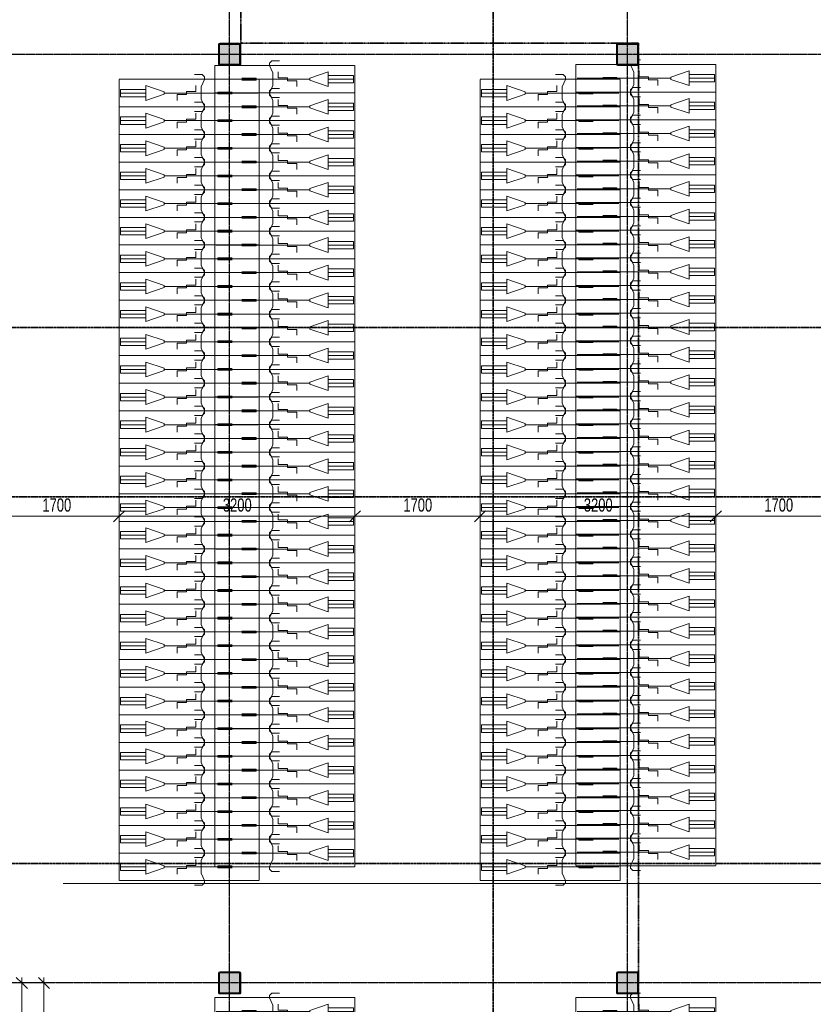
# Model space of a CAD drawing. Header units: millimetres. Extents: x -80560 to 110805, y -11020 to 52719.
# Tile 129 of 152: x 80645 to 91418, y 22310 to 35670. Entities that reach past the tile are written whole.
import ezdxf

# ---------------------------------------------------------------- set-up
doc = ezdxf.new("R2010")
doc.units = ezdxf.units.MM
for name, pattern in [('CENTER2', [20, 8, -4, 4, -4]), ('DASHDOT2', [8, 4, -2, 0, -2]), ('DASHED2', [6, 4, -2]), ('DASHED2-1', [3, 2, -1])]:
    doc.linetypes.add(name, pattern=pattern)
for name, color, linetype, lineweight in [('A-ANNO-DIMS', 211, 'Continuous', 9), ('A-ANNO-DIMS-100', 211, 'Continuous', 9), ('A-DETL', 90, 'Continuous', 18), ('A-FLOR-OVHD', 1, 'DASHED2-1', 18), ('A-GENM', 13, 'Continuous', 18), ('A-GENM-HDLN', 13, 'DASHED2-1', 18), ('G-ANNO-SYMB', 111, 'Continuous', 9), ('S-COLS', 52, 'Continuous', 18), ('S-GRID', 1, 'Continuous', 9)]:
    doc.layers.add(name, color=color, linetype=linetype, lineweight=lineweight)
doc.styles.add('Arial_6', font='arial.ttf', dxfattribs={"width": 0.7, "height": 180})
doc.dimstyles.new('n3o_1_8', dxfattribs={"dimscale": 304.8, "dimtxt": 183.646692, "dimasz": 0.492126, "dimexe": 0.246063, "dimexo": 0.0625, "dimgap": 0.032808, "dimtad": 1, "dimdec": 0, "dimdsep": 46, "dimtxsty": 'Arial_6', "dimblk1": 'OBLIQUE', "dimblk2": 'OBLIQUE', "dimsah": 1, "dimcen": 0.09, "dimdle": 0.246063, "dimazin": 0, "dimtfac": 1, "dimtdec": 4, "dimtix": 1, "dimtmove": 0, "dimatfit": 3, "dimfxl": 0.246063, "dimfxlon": 1, "dimtvp": 1, "dimtolj": 1, "dimtzin": 0, "dimarcsym": 2})
doc.dimstyles.new('n3o_1_8_3', dxfattribs={"dimscale": 304.8, "dimtxt": 183.646692, "dimasz": 0.492126, "dimexe": 0.246063, "dimexo": 0.0625, "dimgap": 0.032808, "dimtad": 1, "dimdec": 0, "dimdsep": 46, "dimtxsty": 'Arial_6', "dimblk1": 'OBLIQUE', "dimblk2": 'OBLIQUE', "dimsah": 1, "dimcen": 0.09, "dimdle": 0.246063, "dimazin": 0, "dimtfac": 1, "dimtdec": 4, "dimtix": 1, "dimtmove": 0, "dimatfit": 3, "dimfxl": 0.246063, "dimfxlon": 1, "dimtvp": 1, "dimtolj": 1, "dimtzin": 0, "dimarcsym": 2})

# ---------------------------------------------------------------- blocks, each defined once
blk = doc.blocks.new('NLRS_28_SCO_UN_staalkolom koker betongevuld_gen_CGA - kolom D-1283779-DO_00 begane grond')
at = {"layer": 'S-COLS', "lineweight": 5}
h = blk.add_hatch(dxfattribs=at)
h.set_pattern_fill('FP_174', color=256, style=0, pattern_type=2)
h.set_pattern_definition([(45, (-64000, -35200), (-99.99975, 99.99975), []), (45, (-63915, -35200), (-99.99975, 99.99975), []), (45, (-63910, -35200), (-99.99975, 99.99975), []), (45, (-63905, -35200), (-99.99975, 99.99975), []), (45, (-63900, -35200), (-99.99975, 99.99975), []), (45, (-63895, -35200), (-99.99975, 99.99975), []), (45, (-63890, -35200), (-99.99975, 99.99975), []), (45, (-63885, -35200), (-99.99975, 99.99975), [])])
h.paths.add_polyline_path([(-135, -150), (135, -150), (146, -146), (150, -135), (150, 135), (146, 146), (135, 150), (-135, 150), (-146, 146), (-150, 135), (-150, -135), (-146, -146)], flags=0)
h.paths.add_polyline_path([(130, -140), (-130, -140), (-137, -137), (-140, -130), (-140, 130), (-137, 137), (-130, 140), (130, 140), (137, 137), (140, 130), (140, -130), (137, -137)], flags=0)
at = {"layer": 'S-COLS', "lineweight": 9}
blk.add_hatch(color=256, dxfattribs=at).paths.add_polyline_path([(130, -140), (137, -137), (140, -130), (140, 130), (137, 137), (130, 140), (-130, 140), (-137, 137), (-140, 130), (-140, -130), (-137, -137), (-130, -140), (-25, -140)], flags=0)
at = {"layer": 'S-COLS'}
for p, q in [((-150, 135), (-150, -135)), ((135, 150), (-135, 150)), ((-130, 140), (130, 140)), ((150, -135), (150, 135)), ((-140, -130), (-140, 130)), ((140, 130), (140, -130)), ((-135, -150), (135, -150)), ((130, -140), (-130, -140))]:
    blk.add_line(p, q, dxfattribs=at)
at = {"layer": 'S-COLS', "lineweight": 35}
for p, q in [((130, 140), (-130, 140)), ((-140, 130), (-140, -130)), ((140, -130), (140, 130)), ((-130, -140), (130, -140))]:
    blk.add_line(p, q, dxfattribs=at)
at = {"layer": 'S-COLS'}
for centre, radius, start, end in [((-135, 135), 15, 90, 180), ((-130, 130), 10, 90, 180), ((130, 130), 10, 0, 90), ((135, 135), 15, 360, 90), ((-130, -130), 10, 180, 270), ((130, -130), 10, 270, 0), ((-135, -135), 15, 180, 270), ((135, -135), 15, 270, 360)]:
    blk.add_arc(centre, radius, start, end, dxfattribs=at)
at = {"layer": 'S-COLS', "lineweight": 35}
for centre, start, end in [((-130, 130), 90, 180), ((130, 130), 360, 90), ((-130, -130), 180, 270), ((130, -130), 270, 360)]:
    blk.add_arc(centre, 10, start, end, dxfattribs=at)
blk = doc.blocks.new('NLRS_28_SCO_UN_staalkolom koker betongevuld_gen_CGA - kolom D-1165352-DO_00 begane grond')
at = {"layer": 'S-COLS', "lineweight": 5}
h = blk.add_hatch(dxfattribs=at)
h.set_pattern_fill('FP_175', color=256, style=0, pattern_type=2)
h.set_pattern_definition([(45, (-58600, -35200), (-99.99975, 99.99975), []), (45, (-58515, -35200), (-99.99975, 99.99975), []), (45, (-58510, -35200), (-99.99975, 99.99975), []), (45, (-58505, -35200), (-99.99975, 99.99975), []), (45, (-58500, -35200), (-99.99975, 99.99975), []), (45, (-58495, -35200), (-99.99975, 99.99975), []), (45, (-58490, -35200), (-99.99975, 99.99975), []), (45, (-58485, -35200), (-99.99975, 99.99975), [])])
h.paths.add_polyline_path([(-135, -150), (135, -150), (146, -146), (150, -135), (150, 135), (146, 146), (135, 150), (-135, 150), (-146, 146), (-150, 135), (-150, -135), (-146, -146)], flags=0)
h.paths.add_polyline_path([(130, -140), (-130, -140), (-137, -137), (-140, -130), (-140, 130), (-137, 137), (-130, 140), (130, 140), (137, 137), (140, 130), (140, -130), (137, -137)], flags=0)
at = {"layer": 'S-COLS', "lineweight": 9}
blk.add_hatch(color=256, dxfattribs=at).paths.add_polyline_path([(130, -140), (137, -137), (140, -130), (140, 130), (137, 137), (130, 140), (-130, 140), (-137, 137), (-140, 130), (-140, -130), (-137, -137), (-130, -140)], flags=0)
at = {"layer": 'S-COLS'}
for p, q in [((-150, 135), (-150, -135)), ((135, 150), (-135, 150)), ((-130, 140), (130, 140)), ((150, -135), (150, 135)), ((-140, -130), (-140, 130)), ((140, 130), (140, -130)), ((-135, -150), (135, -150)), ((130, -140), (-130, -140))]:
    blk.add_line(p, q, dxfattribs=at)
at = {"layer": 'S-COLS', "lineweight": 35}
for p, q in [((130, 140), (-130, 140)), ((-140, 130), (-140, -130)), ((140, -130), (140, 130)), ((-130, -140), (130, -140))]:
    blk.add_line(p, q, dxfattribs=at)
at = {"layer": 'S-COLS'}
for centre, radius, start, end in [((-135, 135), 15, 90, 180), ((-130, 130), 10, 90, 180), ((130, 130), 10, 0, 90), ((135, 135), 15, 360, 90), ((-130, -130), 10, 180, 270), ((130, -130), 10, 270, 0), ((-135, -135), 15, 180, 270), ((135, -135), 15, 270, 360)]:
    blk.add_arc(centre, radius, start, end, dxfattribs=at)
at = {"layer": 'S-COLS', "lineweight": 35}
for centre, start, end in [((-130, 130), 90, 180), ((130, 130), 360, 90), ((-130, -130), 180, 270), ((130, -130), 270, 360)]:
    blk.add_arc(centre, 10, start, end, dxfattribs=at)
blk = doc.blocks.new('NLRS_28_SCO_UN_staalkolom koker betongevuld_gen_CGA - kolom D-V226-DO_00 begane grond')
at = {"layer": 'S-COLS', "lineweight": 5}
h = blk.add_hatch(dxfattribs=at)
h.set_pattern_fill('FP_194', color=256, style=0, pattern_type=2)
h.set_pattern_definition([(45, (-58600, -22600), (-99.99975, 99.99975), []), (45, (-58515, -22600), (-99.99975, 99.99975), []), (45, (-58510, -22600), (-99.99975, 99.99975), []), (45, (-58505, -22600), (-99.99975, 99.99975), []), (45, (-58500, -22600), (-99.99975, 99.99975), []), (45, (-58495, -22600), (-99.99975, 99.99975), []), (45, (-58490, -22600), (-99.99975, 99.99975), []), (45, (-58485, -22600), (-99.99975, 99.99975), [])])
h.paths.add_polyline_path([(135, -150), (146, -146), (150, -135), (150, 135), (146, 146), (135, 150), (-135, 150), (-146, 146), (-150, 135), (-150, -135), (-146, -146), (-135, -150)], flags=0)
h.paths.add_polyline_path([(130, -140), (-130, -140), (-137, -137), (-140, -130), (-140, 130), (-137, 137), (-130, 140), (130, 140), (137, 137), (140, 130), (140, -130), (137, -137)], flags=0)
at = {"layer": 'S-COLS', "lineweight": 9}
blk.add_hatch(color=256, dxfattribs=at).paths.add_polyline_path([(130, -140), (137, -137), (140, -130), (140, 130), (137, 137), (130, 140), (-130, 140), (-137, 137), (-140, 130), (-140, -130), (-137, -137), (-130, -140)], flags=0)
at = {"layer": 'S-COLS'}
for p, q in [((-150, 135), (-150, -135)), ((135, 150), (-135, 150)), ((-130, 140), (130, 140)), ((150, -135), (150, 135)), ((-140, -130), (-140, 130)), ((140, 130), (140, -130)), ((-135, -150), (135, -150)), ((130, -140), (-130, -140))]:
    blk.add_line(p, q, dxfattribs=at)
at = {"layer": 'S-COLS', "lineweight": 35}
for p, q in [((130, 140), (-130, 140)), ((-140, 130), (-140, -130)), ((140, -130), (140, 130)), ((-130, -140), (130, -140))]:
    blk.add_line(p, q, dxfattribs=at)
at = {"layer": 'S-COLS'}
for centre, radius, start, end in [((-135, 135), 15, 90, 180), ((-130, 130), 10, 90, 180), ((130, 130), 10, 0, 90), ((135, 135), 15, 360, 90), ((-130, -130), 10, 180, 270), ((130, -130), 10, 270, 0), ((-135, -135), 15, 180, 270), ((135, -135), 15, 270, 360)]:
    blk.add_arc(centre, radius, start, end, dxfattribs=at)
at = {"layer": 'S-COLS', "lineweight": 35}
for centre, start, end in [((-130, 130), 90, 180), ((130, 130), 360, 90), ((-130, -130), 180, 270), ((130, -130), 270, 360)]:
    blk.add_arc(centre, 10, start, end, dxfattribs=at)
blk = doc.blocks.new('NLRS_28_SCO_UN_staalkolom koker betongevuld_gen_CGA - kolom D-V227-DO_00 begane grond')
at = {"layer": 'S-COLS', "lineweight": 5}
h = blk.add_hatch(dxfattribs=at)
h.set_pattern_fill('FP_195', color=256, style=0, pattern_type=2)
h.set_pattern_definition([(45, (-64000, -22600), (-99.99975, 99.99975), []), (45, (-63915, -22600), (-99.99975, 99.99975), []), (45, (-63910, -22600), (-99.99975, 99.99975), []), (45, (-63905, -22600), (-99.99975, 99.99975), []), (45, (-63900, -22600), (-99.99975, 99.99975), []), (45, (-63895, -22600), (-99.99975, 99.99975), []), (45, (-63890, -22600), (-99.99975, 99.99975), []), (45, (-63885, -22600), (-99.99975, 99.99975), [])])
h.paths.add_polyline_path([(-135, -150), (135, -150), (146, -146), (150, -135), (150, 135), (146, 146), (135, 150), (-135, 150), (-146, 146), (-150, 135), (-150, -135), (-146, -146)], flags=0)
h.paths.add_polyline_path([(-130, -140), (-137, -137), (-140, -130), (-140, 130), (-137, 137), (-130, 140), (130, 140), (137, 137), (140, 130), (140, -130), (137, -137), (130, -140), (-25, -140)], flags=0)
at = {"layer": 'S-COLS', "lineweight": 9}
blk.add_hatch(color=256, dxfattribs=at).paths.add_polyline_path([(-25, -140), (130, -140), (137, -137), (140, -130), (140, 130), (137, 137), (130, 140), (-130, 140), (-137, 137), (-140, 130), (-140, -130), (-137, -137), (-130, -140)], flags=0)
at = {"layer": 'S-COLS'}
for p, q in [((-150, 135), (-150, -135)), ((135, 150), (-135, 150)), ((-130, 140), (130, 140)), ((150, -135), (150, 135)), ((-140, -130), (-140, 130)), ((140, 130), (140, -130)), ((-135, -150), (135, -150)), ((130, -140), (-130, -140))]:
    blk.add_line(p, q, dxfattribs=at)
at = {"layer": 'S-COLS', "lineweight": 35}
for p, q in [((130, 140), (-130, 140)), ((-140, 130), (-140, -130)), ((140, -130), (140, 130)), ((-130, -140), (130, -140))]:
    blk.add_line(p, q, dxfattribs=at)
at = {"layer": 'S-COLS'}
for centre, radius, start, end in [((-135, 135), 15, 90, 180), ((-130, 130), 10, 90, 180), ((130, 130), 10, 0, 90), ((135, 135), 15, 360, 90), ((-130, -130), 10, 180, 270), ((130, -130), 10, 270, 0), ((-135, -135), 15, 180, 270), ((135, -135), 15, 270, 360)]:
    blk.add_arc(centre, radius, start, end, dxfattribs=at)
at = {"layer": 'S-COLS', "lineweight": 35}
for centre, start, end in [((-130, 130), 90, 180), ((130, 130), 360, 90), ((-130, -130), 180, 270), ((130, -130), 270, 360)]:
    blk.add_arc(centre, 10, start, end, dxfattribs=at)
blk = doc.blocks.new('19112_SW_LeonardoCollege_R2020_rvt-1-DO_00 begane grond')
at = {"color": 50, "lineweight": 9}
for name, p in [('NLRS_28_SCO_UN_staalkolom koker betongevuld_gen_CGA - kolom D-1165352-DO_00 begane grond', (58600, 35200)), ('NLRS_28_SCO_UN_staalkolom koker betongevuld_gen_CGA - kolom D-1283779-DO_00 begane grond', (64000, 35200)), ('NLRS_28_SCO_UN_staalkolom koker betongevuld_gen_CGA - kolom D-V226-DO_00 begane grond', (58600, 22600)), ('NLRS_28_SCO_UN_staalkolom koker betongevuld_gen_CGA - kolom D-V227-DO_00 begane grond', (64000, 22600))]:
    blk.add_blockref(name, p, dxfattribs=at)
blk = doc.blocks.new('00_EHA_GEN_normaal fiets_small - 00_EHA_GEN_normaal fiets_small-30428891-DO_00 begane grond')
at = {"layer": 'A-GENM'}
for p, q in [((-160, 218), (-128, 250)), ((-160, 185), (-160, 218)), ((-113, 85), (-160, 185)), ((-128, 250), (-23, 250)), ((-342, 12), (-534, 12)), ((-342, -12), (-342, 12)), ((-113, -85), (-113, 85)), ((86, 20), (86, -20)), ((211, 20), (86, 20)), ((211, 100), (211, 20)), ((388, 15), (638, 100)), ((388, -15), (388, 15)), ((638, 100), (638, -100)), ((639, 50), (982, 50)), ((982, 50), (982, -50)), ((-884, 0), (388, 0)), ((-884, 0), (388, 0)), ((-534, -12), (-342, -12)), ((-160, -185), (-113, -85)), ((-40, -20), (-40, -100)), ((86, -20), (-40, -20)), ((638, -100), (388, -15)), ((986, 0), (638, 0)), ((982, -50), (639, -50)), ((-160, -218), (-160, -185)), ((-128, -250), (-160, -218)), ((-23, -250), (-128, -250))]:
    blk.add_line(p, q, dxfattribs=at)
at = {"layer": 'A-GENM-HDLN'}
for p, q in [((-900, -188), (-900, 187)), ((1000, 187), (-900, 187)), ((1000, -188), (1000, 187)), ((-900, -188), (1000, -188))]:
    blk.add_line(p, q, dxfattribs=at)
blk = doc.blocks.new('00_EHA_GEN_normaal fiets_small - 00_EHA_GEN_normaal fiets_small-30219584-DO_00 begane grond')
at = {"layer": 'A-GENM'}
for p, q in [((-128, 250), (-160, 218)), ((-160, 218), (-160, 185)), ((-160, 185), (-113, 85)), ((-23, 250), (-128, 250)), ((-884, 0), (388, 0)), ((-884, 0), (388, 0)), ((-534, 12), (-342, 12)), ((-342, 12), (-342, -12)), ((-113, 85), (-113, -85)), ((-40, 20), (-40, 100)), ((86, 20), (-40, 20)), ((86, -20), (86, 20)), ((638, 100), (388, 15)), ((388, 15), (388, -15)), ((638, -100), (638, 100)), ((986, 0), (638, 0)), ((982, 50), (639, 50)), ((982, -50), (982, 50)), ((-342, -12), (-534, -12)), ((-113, -85), (-160, -185)), ((211, -20), (86, -20)), ((211, -100), (211, -20)), ((388, -15), (638, -100)), ((639, -50), (982, -50)), ((-160, -185), (-160, -218)), ((-160, -218), (-128, -250)), ((-128, -250), (-23, -250))]:
    blk.add_line(p, q, dxfattribs=at)
at = {"layer": 'A-GENM-HDLN'}
for p, q in [((-900, 188), (-900, -187)), ((-900, 188), (-835, 188)), ((-565, 188), (1000, 188)), ((1000, 188), (1000, -187)), ((1000, -187), (-900, -187))]:
    blk.add_line(p, q, dxfattribs=at)
blk = doc.blocks.new('00_EHA_GEN_normaal fiets_small - 00_EHA_GEN_normaal fiets_small-V31-DO_00 begane grond')
at = {"layer": 'A-GENM'}
for p, q in [((-155, 175), (-113, 85)), ((-23, 250), (-50, 250)), ((-884, 0), (388, 0)), ((-884, 0), (388, 0)), ((-534, 12), (-342, 12)), ((-342, 12), (-342, -12)), ((-113, 85), (-113, -85)), ((-40, 20), (-40, 100)), ((86, 20), (-40, 20)), ((86, -20), (86, 20)), ((638, 100), (388, 15)), ((388, 15), (388, -15)), ((638, -100), (638, 100)), ((986, 0), (638, 0)), ((982, 50), (639, 50)), ((982, -50), (982, 50)), ((-342, -12), (-534, -12)), ((-113, -85), (-160, -185)), ((211, -20), (86, -20)), ((211, -100), (211, -20)), ((388, -15), (638, -100)), ((639, -50), (982, -50)), ((-160, -185), (-160, -218)), ((-160, -218), (-128, -250)), ((-128, -250), (-23, -250))]:
    blk.add_line(p, q, dxfattribs=at)
at = {"layer": 'A-GENM-HDLN'}
for p, q in [((-900, 188), (-900, -187)), ((-900, 188), (-349, 188)), ((-51, 188), (1000, 188)), ((1000, 188), (1000, -187)), ((1000, -187), (-900, -187))]:
    blk.add_line(p, q, dxfattribs=at)
blk = doc.blocks.new('00_EHA_GEN_normaal fiets_small - 00_EHA_GEN_normaal fiets_small-V32-DO_00 begane grond')
at = {"layer": 'A-GENM'}
for p, q in [((-128, 250), (-160, 218)), ((-160, 218), (-160, 185)), ((-160, 185), (-113, 85)), ((-23, 250), (-128, 250)), ((-884, 0), (388, 0)), ((-884, 0), (388, 0)), ((-534, 12), (-342, 12)), ((-342, 12), (-342, -12)), ((-113, 85), (-113, -85)), ((-40, 20), (-40, 100)), ((86, 20), (-40, 20)), ((86, -20), (86, 20)), ((638, 100), (388, 15)), ((388, 15), (388, -15)), ((638, -100), (638, 100)), ((986, 0), (638, 0)), ((982, 50), (639, 50)), ((982, -50), (982, 50)), ((-342, -12), (-534, -12)), ((-113, -85), (-160, -185)), ((211, -20), (86, -20)), ((211, -100), (211, -20)), ((388, -15), (638, -100)), ((639, -50), (982, -50)), ((-160, -185), (-160, -218)), ((-160, -218), (-128, -250)), ((-128, -250), (-23, -250))]:
    blk.add_line(p, q, dxfattribs=at)
at = {"layer": 'A-GENM-HDLN'}
for p, q in [((-900, 188), (-900, -187)), ((-900, 188), (1000, 188)), ((1000, 188), (1000, -187)), ((1000, -187), (-900, -187))]:
    blk.add_line(p, q, dxfattribs=at)
blk = doc.blocks.new('00_EHA_GEN_normaal fiets_small - 00_EHA_GEN_normaal fiets_small-V158-DO_00 begane grond')
at = {"layer": 'A-GENM'}
for p, q in [((-141, 237), (-160, 218)), ((-160, 218), (-160, 185)), ((-160, 185), (-113, 85)), ((-23, 250), (-51, 250)), ((-884, 0), (388, 0)), ((-884, 0), (388, 0)), ((-534, 12), (-342, 12)), ((-342, 12), (-342, -12)), ((-113, 85), (-113, -85)), ((-40, 20), (-40, 100)), ((86, 20), (-40, 20)), ((86, -20), (86, 20)), ((638, 100), (388, 15)), ((388, 15), (388, -15)), ((638, -100), (638, 100)), ((986, 0), (638, 0)), ((982, 50), (639, 50)), ((982, -50), (982, 50)), ((-342, -12), (-534, -12)), ((-113, -85), (-160, -185)), ((211, -20), (86, -20)), ((211, -100), (211, -20)), ((388, -15), (638, -100)), ((639, -50), (982, -50)), ((-160, -185), (-160, -218)), ((-160, -218), (-128, -250)), ((-128, -250), (-23, -250))]:
    blk.add_line(p, q, dxfattribs=at)
at = {"layer": 'A-GENM-HDLN'}
for p, q in [((-900, 188), (-900, -187)), ((-900, 188), (1000, 188)), ((1000, 188), (1000, -187)), ((1000, -187), (-900, -187))]:
    blk.add_line(p, q, dxfattribs=at)
blk = doc.blocks.new('DIMBLOCK22-DO_00 begane grond')
at = {"layer": 'A-ANNO-DIMS-100'}
for p, q in [((80295, 28932), (80370, 29007)), ((80295, 28857), (80295, 29007)), ((81995, 28932), (82070, 29007)), ((81995, 29007), (81995, 28857)), ((81995, 28932), (81995, 29007)), ((80295, 28932), (80220, 28857)), ((80295, 28932), (81995, 28932)), ((80295, 28932), (80295, 28857)), ((81995, 28932), (81920, 28857))]:
    blk.add_line(p, q, dxfattribs=at)
at = {"layer": 'A-ANNO-DIMS-100', "color": 0, "insert": (80953, 29175), "char_height": 180, "width": 461.09, "attachment_point": 1, "line_spacing_factor": 0.941778, "style": 'Arial_6'}
blk.add_mtext('1700', dxfattribs=at)
blk = doc.blocks.new('_Oblique')
at = {"color": 0, "linetype": 'ByBlock', "lineweight": -2}
blk.add_line((-0.5, -0.5), (0.5, 0.5), dxfattribs=at)
blk = doc.blocks.new('DIMBLOCK23-DO_00 begane grond')
at = {"layer": 'A-ANNO-DIMS-100'}
for p, q in [((81995, 28932), (82070, 29007)), ((81995, 29007), (81995, 28857)), ((81995, 28932), (81995, 29007)), ((85195, 28932), (85270, 29007)), ((85195, 29007), (85195, 28857)), ((85195, 28932), (85195, 29007)), ((81995, 28932), (81920, 28857)), ((81995, 28932), (85195, 28932)), ((85195, 28932), (85120, 28857))]:
    blk.add_line(p, q, dxfattribs=at)
at = {"layer": 'A-ANNO-DIMS-100', "color": 0, "insert": (83403, 29175), "char_height": 180, "width": 461.09, "attachment_point": 1, "line_spacing_factor": 0.941778, "style": 'Arial_6'}
blk.add_mtext('3200', dxfattribs=at)
blk = doc.blocks.new('DIMBLOCK24-DO_00 begane grond')
at = {"layer": 'A-ANNO-DIMS-100'}
for p, q in [((85195, 28932), (85270, 29007)), ((85195, 29007), (85195, 28857)), ((85195, 28932), (85195, 29007)), ((86895, 28932), (86970, 29007)), ((86895, 29007), (86895, 28857)), ((86895, 28932), (86895, 29007)), ((85195, 28932), (85120, 28857)), ((85195, 28932), (86895, 28932)), ((86895, 28932), (86820, 28857))]:
    blk.add_line(p, q, dxfattribs=at)
at = {"layer": 'A-ANNO-DIMS-100', "color": 0, "insert": (85853, 29175), "char_height": 180, "width": 461.09, "attachment_point": 1, "line_spacing_factor": 0.941778, "style": 'Arial_6'}
blk.add_mtext('1700', dxfattribs=at)
blk = doc.blocks.new('DIMBLOCK25-DO_00 begane grond')
at = {"layer": 'A-ANNO-DIMS-100'}
for p, q in [((86895, 28932), (86970, 29007)), ((86895, 29007), (86895, 28857)), ((86895, 28932), (86895, 29007)), ((90095, 28932), (90170, 29007)), ((90095, 29007), (90095, 28857)), ((90095, 28932), (90095, 29007)), ((86895, 28932), (86820, 28857)), ((86895, 28932), (90095, 28932)), ((90095, 28932), (90020, 28857))]:
    blk.add_line(p, q, dxfattribs=at)
at = {"layer": 'A-ANNO-DIMS-100', "color": 0, "insert": (88303, 29175), "char_height": 180, "width": 461.09, "attachment_point": 1, "line_spacing_factor": 0.941778, "style": 'Arial_6'}
blk.add_mtext('3200', dxfattribs=at)
blk = doc.blocks.new('DIMBLOCK26-DO_00 begane grond')
at = {"layer": 'A-ANNO-DIMS-100'}
for p, q in [((90095, 28932), (90170, 29007)), ((90095, 29007), (90095, 28857)), ((90095, 28932), (90095, 29007)), ((91795, 28932), (91870, 29007)), ((91795, 29007), (91795, 28857)), ((91795, 28932), (91795, 29007)), ((90095, 28932), (90020, 28857)), ((90095, 28932), (91795, 28932)), ((91795, 28932), (91720, 28857))]:
    blk.add_line(p, q, dxfattribs=at)
at = {"layer": 'A-ANNO-DIMS-100', "color": 0, "insert": (90753, 29175), "char_height": 180, "width": 461.09, "attachment_point": 1, "line_spacing_factor": 0.941778, "style": 'Arial_6'}
blk.add_mtext('1700', dxfattribs=at)
blk = doc.blocks.new('DIMBLOCK636-DO_00 begane grond')
at = {"layer": 'A-ANNO-DIMS-100'}
for p, q in [((80674, 22600), (80599, 22675)), ((80599, 22600), (80749, 22600)), ((80674, 22600), (80599, 22600)), ((80674, 18047), (80674, 22675)), ((80674, 22600), (80749, 22525)), ((80674, 18047), (80599, 18122)), ((80599, 18047), (80749, 18047)), ((80674, 18047), (80599, 18047)), ((80674, 18047), (80749, 17972))]:
    blk.add_line(p, q, dxfattribs=at)
at = {"layer": 'A-ANNO-DIMS-100', "color": 0, "insert": (80430, 19374), "char_height": 180, "width": 2278.35, "attachment_point": 1, "rotation": 90, "line_spacing_factor": 0.941778, "style": 'Arial_6'}
blk.add_mtext('4553 binnenwand d=205', dxfattribs=at)
blk = doc.blocks.new('DIMBLOCK637-DO_00 begane grond')
at = {"layer": 'A-ANNO-DIMS-100'}
for p, q in [((80974, 22600), (80899, 22675)), ((81049, 22600), (80899, 22600)), ((80974, 22675), (80974, 18100)), ((80974, 22600), (81049, 22525)), ((80974, 22600), (81049, 22600)), ((80974, 18100), (80899, 18175)), ((80899, 18100), (81049, 18100)), ((80974, 18100), (80899, 18100)), ((80974, 18100), (81049, 18025))]:
    blk.add_line(p, q, dxfattribs=at)
at = {"layer": 'A-ANNO-DIMS-100', "color": 0, "insert": (80730, 19401), "char_height": 180, "width": 2278.35, "attachment_point": 1, "rotation": 90, "line_spacing_factor": 0.941778, "style": 'Arial_6'}
blk.add_mtext('4500 binnenwand d=100', dxfattribs=at)

msp = doc.modelspace()

# ---------------------------------------------------------------- linework, layer by layer
at = {"layer": 'A-DETL', "linetype": 'DASHED2', "lineweight": 35}
for p, q in [((83644.8, 48930), (83644.8, 35350)), ((89044.8, 35350), (83644.8, 35350)), ((89044.8, 35350), (89044.8, 7750))]:
    msp.add_line(p, q, dxfattribs=at)
at = {"layer": 'A-FLOR-OVHD'}
msp.add_line((95934.8, 23950), (81234.8, 23950), dxfattribs=at)
at = {"layer": 'G-ANNO-SYMB', "linetype": 'DASHDOT2', "lineweight": 35}
for p, q in [((87072, 46865), (87072, 9150.1)), ((38645.3, 31493.3), (104099.5, 31493.3)), ((38786.5, 29198), (100890.9, 29198)), ((38786.5, 24220.1), (104099.5, 24220.1))]:
    msp.add_line(p, q, dxfattribs=at)
at = {"layer": 'S-GRID', "linetype": 'CENTER2', "lineweight": 25}
for p, q in [((83494.8, 4383.3), (83494.8, 52119.1)), ((88894.8, 4383.3), (88894.8, 52119.1)), ((29945.3, 35200), (110204.9, 35200)), ((110204.9, 22600), (29945.3, 22600))]:
    msp.add_line(p, q, dxfattribs=at)

# ---------------------------------------------------------------- block references
at = {"color": 250, "lineweight": 5}
msp.add_blockref('19112_SW_LeonardoCollege_R2020_rvt-1-DO_00 begane grond', (24894.8, 0), dxfattribs=at)
at = {"layer": 'A-GENM'}
for name, p in [('00_EHA_GEN_normaal fiets_small - 00_EHA_GEN_normaal fiets_small-30219584-DO_00 begane grond', (84194.8, 34862.5)), ('00_EHA_GEN_normaal fiets_small - 00_EHA_GEN_normaal fiets_small-V31-DO_00 begane grond', (89094.8, 34875)), ('00_EHA_GEN_normaal fiets_small - 00_EHA_GEN_normaal fiets_small-V32-DO_00 begane grond', (84194.8, 34487.5)), ('00_EHA_GEN_normaal fiets_small - 00_EHA_GEN_normaal fiets_small-V32-DO_00 begane grond', (89094.8, 34500)), ('00_EHA_GEN_normaal fiets_small - 00_EHA_GEN_normaal fiets_small-V32-DO_00 begane grond', (84194.8, 34112.5)), ('00_EHA_GEN_normaal fiets_small - 00_EHA_GEN_normaal fiets_small-V32-DO_00 begane grond', (89094.8, 34125)), ('00_EHA_GEN_normaal fiets_small - 00_EHA_GEN_normaal fiets_small-V32-DO_00 begane grond', (84194.8, 33737.5)), ('00_EHA_GEN_normaal fiets_small - 00_EHA_GEN_normaal fiets_small-V32-DO_00 begane grond', (89094.8, 33750)), ('00_EHA_GEN_normaal fiets_small - 00_EHA_GEN_normaal fiets_small-V32-DO_00 begane grond', (84194.8, 33362.5)), ('00_EHA_GEN_normaal fiets_small - 00_EHA_GEN_normaal fiets_small-V32-DO_00 begane grond', (89094.8, 33375)), ('00_EHA_GEN_normaal fiets_small - 00_EHA_GEN_normaal fiets_small-V32-DO_00 begane grond', (84194.8, 32987.5)), ('00_EHA_GEN_normaal fiets_small - 00_EHA_GEN_normaal fiets_small-V32-DO_00 begane grond', (89094.8, 33000)), ('00_EHA_GEN_normaal fiets_small - 00_EHA_GEN_normaal fiets_small-V32-DO_00 begane grond', (89094.8, 32625)), ('00_EHA_GEN_normaal fiets_small - 00_EHA_GEN_normaal fiets_small-V32-DO_00 begane grond', (84194.8, 32612.5)), ('00_EHA_GEN_normaal fiets_small - 00_EHA_GEN_normaal fiets_small-V32-DO_00 begane grond', (84194.8, 32237.5)), ('00_EHA_GEN_normaal fiets_small - 00_EHA_GEN_normaal fiets_small-V32-DO_00 begane grond', (89094.8, 32250)), ('00_EHA_GEN_normaal fiets_small - 00_EHA_GEN_normaal fiets_small-V32-DO_00 begane grond', (84194.8, 31862.5)), ('00_EHA_GEN_normaal fiets_small - 00_EHA_GEN_normaal fiets_small-V32-DO_00 begane grond', (89094.8, 31875)), ('00_EHA_GEN_normaal fiets_small - 00_EHA_GEN_normaal fiets_small-V32-DO_00 begane grond', (84194.8, 31487.5)), ('00_EHA_GEN_normaal fiets_small - 00_EHA_GEN_normaal fiets_small-V32-DO_00 begane grond', (89094.8, 31500)), ('00_EHA_GEN_normaal fiets_small - 00_EHA_GEN_normaal fiets_small-V32-DO_00 begane grond', (84194.8, 31112.5)), ('00_EHA_GEN_normaal fiets_small - 00_EHA_GEN_normaal fiets_small-V32-DO_00 begane grond', (89094.8, 31125)), ('00_EHA_GEN_normaal fiets_small - 00_EHA_GEN_normaal fiets_small-V32-DO_00 begane grond', (89094.8, 30750)), ('00_EHA_GEN_normaal fiets_small - 00_EHA_GEN_normaal fiets_small-V32-DO_00 begane grond', (84194.8, 30737.5)), ('00_EHA_GEN_normaal fiets_small - 00_EHA_GEN_normaal fiets_small-V32-DO_00 begane grond', (84194.8, 30362.5)), ('00_EHA_GEN_normaal fiets_small - 00_EHA_GEN_normaal fiets_small-V32-DO_00 begane grond', (89094.8, 30375)), ('00_EHA_GEN_normaal fiets_small - 00_EHA_GEN_normaal fiets_small-V32-DO_00 begane grond', (84194.8, 29987.5)), ('00_EHA_GEN_normaal fiets_small - 00_EHA_GEN_normaal fiets_small-V32-DO_00 begane grond', (89094.8, 30000)), ('00_EHA_GEN_normaal fiets_small - 00_EHA_GEN_normaal fiets_small-V32-DO_00 begane grond', (84194.8, 29612.5)), ('00_EHA_GEN_normaal fiets_small - 00_EHA_GEN_normaal fiets_small-V32-DO_00 begane grond', (89094.8, 29625)), ('00_EHA_GEN_normaal fiets_small - 00_EHA_GEN_normaal fiets_small-V32-DO_00 begane grond', (84194.8, 29237.5)), ('00_EHA_GEN_normaal fiets_small - 00_EHA_GEN_normaal fiets_small-V32-DO_00 begane grond', (89094.8, 29250)), ('00_EHA_GEN_normaal fiets_small - 00_EHA_GEN_normaal fiets_small-V32-DO_00 begane grond', (89094.8, 28875)), ('00_EHA_GEN_normaal fiets_small - 00_EHA_GEN_normaal fiets_small-V32-DO_00 begane grond', (84194.8, 28862.5)), ('00_EHA_GEN_normaal fiets_small - 00_EHA_GEN_normaal fiets_small-V32-DO_00 begane grond', (84194.8, 28487.5)), ('00_EHA_GEN_normaal fiets_small - 00_EHA_GEN_normaal fiets_small-V32-DO_00 begane grond', (89094.8, 28500)), ('00_EHA_GEN_normaal fiets_small - 00_EHA_GEN_normaal fiets_small-V32-DO_00 begane grond', (84194.8, 28112.5)), ('00_EHA_GEN_normaal fiets_small - 00_EHA_GEN_normaal fiets_small-V32-DO_00 begane grond', (89094.8, 28125)), ('00_EHA_GEN_normaal fiets_small - 00_EHA_GEN_normaal fiets_small-V32-DO_00 begane grond', (84194.8, 27737.5)), ('00_EHA_GEN_normaal fiets_small - 00_EHA_GEN_normaal fiets_small-V32-DO_00 begane grond', (89094.8, 27750)), ('00_EHA_GEN_normaal fiets_small - 00_EHA_GEN_normaal fiets_small-V32-DO_00 begane grond', (84194.8, 27362.5)), ('00_EHA_GEN_normaal fiets_small - 00_EHA_GEN_normaal fiets_small-V32-DO_00 begane grond', (89094.8, 27375)), ('00_EHA_GEN_normaal fiets_small - 00_EHA_GEN_normaal fiets_small-V32-DO_00 begane grond', (84194.8, 26987.5)), ('00_EHA_GEN_normaal fiets_small - 00_EHA_GEN_normaal fiets_small-V32-DO_00 begane grond', (89094.8, 27000)), ('00_EHA_GEN_normaal fiets_small - 00_EHA_GEN_normaal fiets_small-V32-DO_00 begane grond', (84194.8, 26612.5)), ('00_EHA_GEN_normaal fiets_small - 00_EHA_GEN_normaal fiets_small-V32-DO_00 begane grond', (89094.8, 26625)), ('00_EHA_GEN_normaal fiets_small - 00_EHA_GEN_normaal fiets_small-V32-DO_00 begane grond', (84194.8, 26237.5)), ('00_EHA_GEN_normaal fiets_small - 00_EHA_GEN_normaal fiets_small-V32-DO_00 begane grond', (89094.8, 26250)), ('00_EHA_GEN_normaal fiets_small - 00_EHA_GEN_normaal fiets_small-V32-DO_00 begane grond', (84194.8, 25862.5)), ('00_EHA_GEN_normaal fiets_small - 00_EHA_GEN_normaal fiets_small-V32-DO_00 begane grond', (89094.8, 25875)), ('00_EHA_GEN_normaal fiets_small - 00_EHA_GEN_normaal fiets_small-V32-DO_00 begane grond', (84194.8, 25487.5)), ('00_EHA_GEN_normaal fiets_small - 00_EHA_GEN_normaal fiets_small-V32-DO_00 begane grond', (89094.8, 25500)), ('00_EHA_GEN_normaal fiets_small - 00_EHA_GEN_normaal fiets_small-V32-DO_00 begane grond', (84194.8, 25112.5)), ('00_EHA_GEN_normaal fiets_small - 00_EHA_GEN_normaal fiets_small-V32-DO_00 begane grond', (89094.8, 25125)), ('00_EHA_GEN_normaal fiets_small - 00_EHA_GEN_normaal fiets_small-V32-DO_00 begane grond', (84194.8, 24737.5)), ('00_EHA_GEN_normaal fiets_small - 00_EHA_GEN_normaal fiets_small-V32-DO_00 begane grond', (89094.8, 24750)), ('00_EHA_GEN_normaal fiets_small - 00_EHA_GEN_normaal fiets_small-V32-DO_00 begane grond', (84194.8, 24362.5)), ('00_EHA_GEN_normaal fiets_small - 00_EHA_GEN_normaal fiets_small-V32-DO_00 begane grond', (89094.8, 24375)), ('00_EHA_GEN_normaal fiets_small - 00_EHA_GEN_normaal fiets_small-V32-DO_00 begane grond', (84194.8, 22212.5)), ('00_EHA_GEN_normaal fiets_small - 00_EHA_GEN_normaal fiets_small-V158-DO_00 begane grond', (89094.8, 22212.5))]:
    msp.add_blockref(name, p, dxfattribs=at)
at = {"layer": 'A-GENM', "rotation": 180}
for p in [(82994.8, 34675), (87894.8, 34675), (82994.8, 34300), (87894.8, 34300), (82994.8, 33925), (87894.8, 33925), (82994.8, 33550), (87894.8, 33550), (82994.8, 33175), (87894.8, 33175), (82994.8, 32800), (87894.8, 32800), (82994.8, 32425), (87894.8, 32425), (82994.8, 32050), (87894.8, 32050), (82994.8, 31675), (87894.8, 31675), (82994.8, 31300), (87894.8, 31300), (82994.8, 30925), (87894.8, 30925), (82994.8, 30550), (87894.8, 30550), (82994.8, 30175), (87894.8, 30175), (82994.8, 29800), (87894.8, 29800), (82994.8, 29425), (87894.8, 29425), (82994.8, 29050), (87894.8, 29050), (82994.8, 28675), (87894.8, 28675), (82994.8, 28300), (87894.8, 28300), (82994.8, 27925), (87894.8, 27925), (82994.8, 27550), (87894.8, 27550), (82994.8, 27175), (87894.8, 27175), (82994.8, 26800), (87894.8, 26800), (82994.8, 26425), (87894.8, 26425), (82994.8, 26050), (87894.8, 26050), (82994.8, 25675), (87894.8, 25675), (82994.8, 25300), (87894.8, 25300), (82994.8, 24925), (87894.8, 24925), (82994.8, 24550), (87894.8, 24550), (82994.8, 24175), (87894.8, 24175)]:
    msp.add_blockref('00_EHA_GEN_normaal fiets_small - 00_EHA_GEN_normaal fiets_small-30428891-DO_00 begane grond', p, dxfattribs=at)

# ---------------------------------------------------------------- dimensions: what is measured, and where the dimension line sits
at = {"layer": 'A-ANNO-DIMS'}
for base, p1, p2, override, picture, middle in [((81994.8, 28931.8), (80294.8, 28856.8), (81994.8, 29006.8), {"dimpost": '<>', "dimfxl": 1706.604817}, 'DIMBLOCK22-DO_00 begane grond', (81144.8, 29033.7)), ((85194.8, 28931.8), (81994.8, 29006.8), (85194.8, 29006.8), {"dimpost": '<>', "dimfxl": 3200}, 'DIMBLOCK23-DO_00 begane grond', (83594.8, 29033.7)), ((86894.8, 28931.8), (85194.8, 29006.8), (86894.8, 29006.8), {"dimpost": '<>', "dimfxl": 1700}, 'DIMBLOCK24-DO_00 begane grond', (86044.8, 29033.7)), ((90094.8, 28931.8), (86894.8, 29006.8), (90094.8, 29006.8), {"dimpost": '<>', "dimfxl": 3200}, 'DIMBLOCK25-DO_00 begane grond', (88494.8, 29033.7)), ((91794.8, 28931.8), (90094.8, 29006.8), (91794.8, 29006.8), {"dimpost": '<>', "dimfxl": 1700}, 'DIMBLOCK26-DO_00 begane grond', (90944.8, 29033.7))]:
    dim = msp.add_linear_dim(base=base, p1=p1, p2=p2, dimstyle='n3o_1_8', override=override, dxfattribs=at)
    dim.commit()
    dim.dimension.update_dxf_attribs({"geometry": picture, "text_midpoint": middle})
for base, p1, p2, override, picture, middle in [((80674.13809, 22600), (80599.13809, 18047.5), (80599.13809, 22600), {"dimpost": '<>binnenwand d=205', "dimfxl": 4552.5}, 'DIMBLOCK636-DO_00 begane grond', (80572.1735601, 20323.75)), ((80974.1, 18100), (81049.1, 22600), (80899.1, 18100), {"dimpost": '<>binnenwand d=100', "dimfxl": 4502.499306}, 'DIMBLOCK637-DO_00 begane grond', (80872.2, 20350))]:
    dim = msp.add_linear_dim(base=base, p1=p1, p2=p2, angle=90, dimstyle='n3o_1_8_3', override=override, dxfattribs=at)
    dim.commit()
    dim.dimension.update_dxf_attribs({"geometry": picture, "text_midpoint": middle})

doc.saveas('drawing.dxf')
